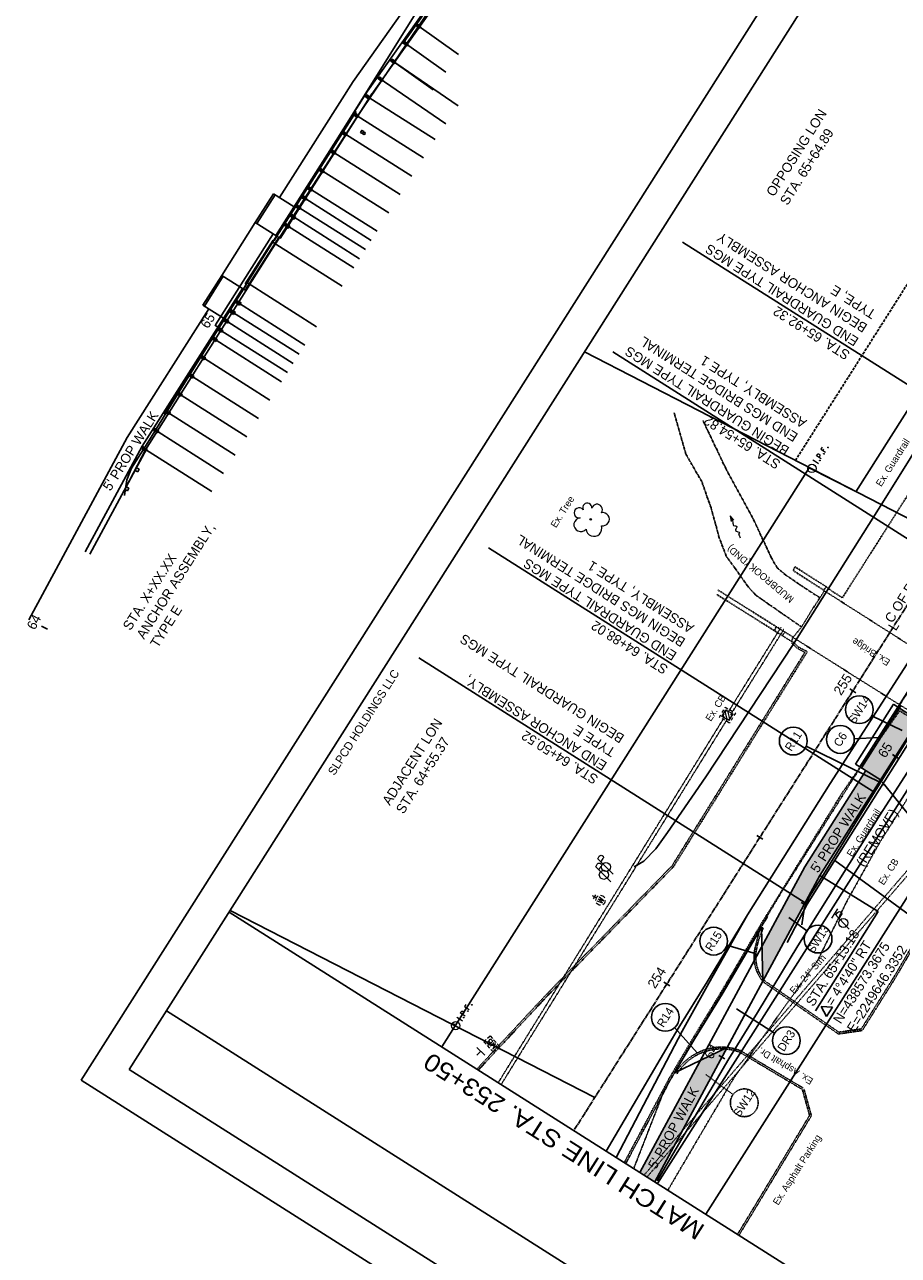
# Model space of a CAD drawing. Header units: feet. Extents: x 2249417 to 2250170, y 438279 to 439089.
# Tile 2 of 10: x 2249417 to 2249669, y 438464 to 438818. Entities that reach past the tile are written whole.
import ezdxf
from ezdxf import colors
from ezdxf.entities.mleader import LeaderData, LeaderLine
from ezdxf.enums import TextEntityAlignment as Align
from ezdxf.math import Vec2, Vec3

# ---------------------------------------------------------------- set-up
doc = ezdxf.new("R2010")
doc.units = ezdxf.units.FT
doc.header["$MEASUREMENT"] = 0
for name, pattern in [('bhiddenpr', [0.1875, 0.125, -0.0625]), ('CL', [2, 0.3, -0.15, 1.4, -0.15]), ('DGN Style 3', [0.19312, 0.137943, -0.055177]), ('esmtgenex', [1.1, 0.8, -0.3]), ('grltpr', [0]), ('grrtex', [0]), ('OhDOT_USTN1', [0.055, 0.014, -0.041]), ('OhDOT_USTN2', [0.11, 0.069, -0.041]), ('OhDOT_USTN3', [0.22, 0.165, -0.055]), ('OhDOT_USTN5', [0.11, 0.055, -0.055]), ('REDO_Drainage01', [1.6, 0.85, -0.75]), ('rowex', [0]), ('rowpr', [0]), ('stream', [1.4, 0.7, -0.1, 0.1, -0.1, 0.1, -0.1, 0.1, -0.1]), ('waterex', [0])]:
    doc.linetypes.add(name, pattern=pattern)
doc.layers.add('0_Mview', color=7, linetype='Continuous', plot=False)
for name, color, linetype in [('5PPBLDG-HAT', 253, 'Continuous'), ('BR_P_Brg_Pad_Hidden', 4, 'bhiddenpr'), ('BR_X_SV_Pier', 230, 'OhDOT_USTN3'), ('DR_X_Cells', 151, 'OhDOT_USTN2'), ('DR_X_Flow_Arrow', 151, 'Continuous'), ('DR_X_Storm_Sewer', 151, 'OhDOT_USTN5'), ('DV_X_Property_Line', 7, 'Continuous'), ('GE_P_CL', 7, 'CL'), ('GE_P_CL_Text', 7, 'Continuous'), ('HY_X_Water_Edge', 133, 'stream'), ('PM_X_Edge_Line', 2, 'Continuous'), ('PV_P_Construction_Limits', 203, 'DGN Style 3'), ('PV_P_Curb', 120, 'Continuous'), ('PV_P_Drive', 230, 'Continuous'), ('PV_P_EOP', 7, 'Continuous'), ('PV_P_Saw_Cut_Line', 62, 'Continuous'), ('PV_P_Walk', 231, 'Continuous'), ('PV_X_Curb', 120, 'OhDOT_USTN1'), ('PV_X_EOP', 7, 'OhDOT_USTN3'), ('PV_X_Parking_Lot', 7, 'OhDOT_USTN5'), ('PV_X_Text', 7, 'Continuous'), ('RD_P_Concrete_Barrier', 9, 'Continuous'), ('RD_P_GR_Lt', 95, 'grltpr'), ('RD_X_Cells', 7, 'Continuous'), ('RD_X_GR_Rt', 95, 'grrtex'), ('RD_X_Wall', 120, 'OhDOT_USTN1'), ('RW_P_Fee_RW', 203, 'rowpr'), ('RW_X_Esmt_General', 6, 'esmtgenex'), ('RW_X_Fee_RW', 6, 'rowex'), ('SG_X_Foundation', 61, 'OhDOT_USTN1'), ('SH_Border', 7, 'Continuous'), ('SN_X_Public', 3, 'Continuous'), ('SV_X_Mon_Cells_Found', 7, 'Continuous'), ('TX_P_20', 7, 'Continuous'), ('TX_X_20', 7, 'Continuous'), ('UT_X_Electric_Cells', 1, 'Continuous'), ('UT_X_Misc_Cells', 7, 'Continuous'), ('UT_X_Water', 133, 'waterex'), ('UT_X_Water_Cells', 133, 'Continuous'), ('VG_X_Cells', 3, 'Continuous'), ('XS_P_Finished_Grade', 3, 'Continuous')]:
    doc.layers.add(name, color=color, linetype=linetype)
doc.styles.add('Font 70-Main Title', font='txt', dxfattribs={"height": 0.25})
doc.styles.add('Slanted-Normal', font='font31.shx', dxfattribs={"height": 0.14})
doc.styles.get("Standard").update_dxf_attribs({"font": 'arial.ttf'})
doc.styles.add('Straight-Normal', font='font30.shx', dxfattribs={"height": 0.14})

# ---------------------------------------------------------------- blocks, each defined once
blk = doc.blocks.new('CB22B-X')
at = {"layer": 'Defpoints', "color": 20, "linetype": 'REDO_Drainage01', "lineweight": 0}
blk.add_lwpolyline([(-1, 1), (1, 1), (1, -1), (-1, -1), (-1, 1)], close=True, dxfattribs=at)
at = {"layer": 'DR_X_Cells', "color": 151, "linetype": 'Continuous', "lineweight": 0}
for p, q in [((-1.15, -0.61), (0.61, 1.15)), ((-1.15, 0.52), (-0.52, 1.15)), ((-0.55, -1.15), (1.15, 0.55)), ((0.58, -1.15), (1.15, -0.58))]:
    blk.add_line(p, q, dxfattribs=at)
at = {"layer": 'DR_X_Cells', "color": 151, "linetype": 'REDO_Drainage01', "lineweight": 0}
blk.add_lwpolyline([(-1.67, 1.67), (1.67, 1.67), (1.67, -1.67), (-1.67, -1.67), (-1.67, 1.67)], close=True, dxfattribs=at)
at = {"layer": 'DR_X_Cells', "color": 151, "linetype": 'Continuous', "lineweight": 0, "flags": 128}
blk.add_lwpolyline([(-1.15, 1.15), (1.15, 1.15), (1.15, -1.15), (-1.15, -1.15), (-1.15, 1.15)], close=True, dxfattribs=at)
blk = doc.blocks.new('TREE')
at = {"layer": 'VG_X_Cells', "color": 3, "linetype": 'Continuous', "lineweight": 0}
blk.add_circle((0, 0), 0.012, dxfattribs=at)
for centre, radius, start, end in [((-0.049, 0.168), 0.0658, 354.0047, 205.9741), ((0.091, 0.141), 0.0776, 323.83, 165.0376), ((-0.143, -0.077), 0.0987, 96.1722, 320.5737), ((-0.165, 0.093), 0.0735, 39.0625, 279.5412), ((0.173, 0.002), 0.0957, 259.1453, 101.4596), ((0.047, -0.13), 0.114, 184.9476, 19.4572)]:
    blk.add_arc(centre, radius, start, end, dxfattribs=at)
blk = doc.blocks.new('PP')
at = {"layer": 'UT_X_Electric_Cells', "color": 1, "linetype": 'Continuous', "lineweight": 0}
for p, q in [((0.043, 0.16), (-0.037, -0.14)), ((0.026, 0.096), (0.085, 0.096)), ((0.043, 0.16), (0.085, 0.16))]:
    blk.add_line(p, q, dxfattribs=at)
blk.add_circle((0, 0), 0.065, dxfattribs=at)
at = {"layer": 'UT_X_Electric_Cells', "color": 1, "linetype": 'Continuous', "lineweight": 0, "extrusion": (0, 0, -1)}
blk.add_arc((-0.086, 0.128), 0.0319, 88.8767, 271.1233, dxfattribs=at)
blk = doc.blocks.new('WGV')
at = {"layer": 'UT_X_Water_Cells', "color": 133, "linetype": 'Continuous', "lineweight": 0}
for p, q in [((0.032, 0.102), (-0.032, 0.102)), ((0, 0.07), (0, 0.134))]:
    blk.add_line(p, q, dxfattribs=at)
at = {"layer": 'UT_X_Water_Cells', "color": 133, "linetype": 'Continuous', "lineweight": 0, "flags": 128}
blk.add_lwpolyline([(-0.032, 0.041), (-0.016, -0.045), (0, 0.041), (0.016, -0.045), (0.032, 0.041)], dxfattribs=at)
at = {"layer": 'UT_X_Water_Cells', "color": 133, "linetype": 'Continuous', "lineweight": 0, "extrusion": (0, 0, -1)}
blk.add_arc((0, 0), 0.07, 330.0184, 29.9816, dxfattribs=at)
at = {"layer": 'UT_X_Water_Cells', "color": 133, "linetype": 'Continuous', "lineweight": 0}
for start, end in [(60.0184, 120.0157), (330.0184, 29.9816), (239.9843, 299.9816)]:
    blk.add_arc((0, 0), 0.07, start, end, dxfattribs=at)
blk = doc.blocks.new('TPW')
at = {"layer": 'UT_X_Misc_Cells', "color": 30, "linetype": 'Continuous', "lineweight": 0}
for p, q in [((0.128, 0.18), (-0.032, 0.18)), ((0.048, 0.18), (-0.032, -0.12)), ((0.023, 0.086), (0.083, 0.086)), ((0.04, 0.15), (0.083, 0.15))]:
    blk.add_line(p, q, dxfattribs=at)
blk.add_circle((0, 0), 0.065, dxfattribs=at)
at = {"layer": 'UT_X_Misc_Cells', "color": 30, "linetype": 'Continuous', "lineweight": 0, "extrusion": (0, 0, -1)}
blk.add_arc((-0.083, 0.118), 0.0319, 88.8767, 271.1233, dxfattribs=at)
blk = doc.blocks.new('SGN1P')
at = {"layer": 'SN_X_Public', "color": 3, "linetype": 'Continuous', "lineweight": 0}
for p, q in [((0, 0), (-0.08, 0)), ((0, 0.08), (0, -0.08))]:
    blk.add_line(p, q, dxfattribs=at)
blk = doc.blocks.new('MB')
at = {"layer": 'RD_X_Cells', "color": 230, "linetype": 'Continuous', "lineweight": 0}
for p, q in [((-0.026, 0.061), (0.025, 0.061)), ((-0.026, -0.061), (0.025, -0.061))]:
    blk.add_line(p, q, dxfattribs=at)
at = {"layer": 'RD_X_Cells', "color": 230, "linetype": 'Continuous', "lineweight": 0, "flags": 128}
for points in [[(-0.1, 0.013), (-0.1, 0.061), (-0.051, 0.061)], [(-0.065, -0.04), (-0.065, 0.04), (-0.036, -0.04), (-0.008, 0.04), (-0.008, -0.04)], [(0.051, 0.003), (0.054, 0.007), (0.056, 0.009), (0.057, 0.01), (0.058, 0.012), (0.059, 0.014), (0.06, 0.016), (0.061, 0.02), (0.061, 0.022), (0.061, 0.025), (0.061, 0.029), (0.059, 0.032), (0.057, 0.034), (0.054, 0.037), (0.052, 0.038), (0.05, 0.039), (0.047, 0.04), (0.016, 0.04), (0.016, -0.04), (0.051, -0.04), (0.055, -0.037), (0.059, -0.034), (0.062, -0.029), (0.064, -0.024), (0.065, -0.018), (0.065, -0.014), (0.064, -0.01), (0.061, -0.005), (0.058, -0.001), (0.051, 0.003), (0.016, 0.003)], [(0.05, 0.061), (0.1, 0.061), (0.1, 0.013)], [(-0.051, -0.061), (-0.1, -0.061), (-0.1, -0.013)], [(0.1, -0.013), (0.1, -0.061), (0.05, -0.061)]]:
    blk.add_lwpolyline(points, dxfattribs=at)
blk = doc.blocks.new('IPF')
at = {"layer": 'SV_X_Mon_Cells_Found', "color": 7, "linetype": 'Continuous', "lineweight": 0, "flags": 128}
for points in [[(0.101, 0.04), (0.118, 0.04)], [(0.11, -0.04), (0.11, 0.04)], [(0.188, -0.04), (0.188, 0.04), (0.214, 0.04), (0.217, 0.039), (0.221, 0.038), (0.223, 0.037), (0.224, 0.036), (0.226, 0.032), (0.228, 0.029), (0.229, 0.024), (0.229, 0.017), (0.229, 0.014), (0.227, 0.01), (0.225, 0.006), (0.223, 0.004), (0.221, 0.003), (0.219, 0.002), (0.214, 0.001), (0.188, 0.001)], [(0.338, 0.04), (0.3, 0.04), (0.3, -0.04)], [(0.3, 0.001), (0.327, 0.001)], [(0.101, -0.04), (0.118, -0.04)], [(0.157, -0.029), (0.16, -0.029), (0.162, -0.031), (0.164, -0.033), (0.164, -0.036), (0.162, -0.039), (0.16, -0.04), (0.157, -0.04), (0.156, -0.039), (0.154, -0.036), (0.154, -0.033), (0.156, -0.031), (0.157, -0.029)], [(0.27, -0.029), (0.273, -0.029), (0.274, -0.031), (0.276, -0.033), (0.276, -0.036), (0.274, -0.039), (0.273, -0.04), (0.27, -0.04), (0.268, -0.039), (0.267, -0.036), (0.267, -0.033), (0.268, -0.031), (0.27, -0.029)], [(0.377, -0.029), (0.38, -0.029), (0.382, -0.031), (0.383, -0.033), (0.383, -0.036), (0.382, -0.039), (0.38, -0.04), (0.377, -0.04), (0.376, -0.039), (0.374, -0.036), (0.374, -0.033), (0.376, -0.031), (0.377, -0.029)]]:
    blk.add_lwpolyline(points, dxfattribs=at)
at = {"layer": 'SV_X_Mon_Cells_Found', "color": 7, "linetype": 'Continuous', "lineweight": 0}
blk.add_circle((0, 0), 0.06, dxfattribs=at)
blk = doc.blocks.new('IPID')
at = {"layer": 'SV_X_Mon_Cells_Found', "color": 2, "linetype": 'Continuous', "lineweight": 0}
blk.add_line((0, 0.006), (0, -0.038), dxfattribs=at)
at = {"layer": 'SV_X_Mon_Cells_Found', "color": 2, "linetype": 'Continuous', "lineweight": 0, "flags": 128}
for points in [[(0.102, 0.04), (0.119, 0.04)], [(0.11, -0.04), (0.11, 0.04)], [(0.189, -0.04), (0.189, 0.04), (0.215, 0.04), (0.218, 0.039), (0.222, 0.038), (0.223, 0.037), (0.225, 0.036), (0.227, 0.032), (0.229, 0.029), (0.23, 0.024), (0.23, 0.017), (0.229, 0.014), (0.228, 0.01), (0.226, 0.006), (0.224, 0.004), (0.222, 0.003), (0.219, 0.002), (0.215, 0.001), (0.189, 0.001)], [(0.339, 0.04), (0.301, 0.04), (0.301, -0.04)], [(0.301, 0.001), (0.328, 0.001)], [(0.102, -0.04), (0.119, -0.04)], [(0.158, -0.029), (0.161, -0.029), (0.163, -0.031), (0.164, -0.033), (0.164, -0.036), (0.163, -0.039), (0.161, -0.04), (0.158, -0.04), (0.157, -0.039), (0.155, -0.036), (0.155, -0.033), (0.157, -0.031), (0.158, -0.029)], [(0.271, -0.029), (0.273, -0.029), (0.275, -0.031), (0.277, -0.033), (0.277, -0.036), (0.275, -0.039), (0.273, -0.04), (0.271, -0.04), (0.269, -0.039), (0.267, -0.036), (0.267, -0.033), (0.269, -0.031), (0.271, -0.029)], [(0.378, -0.029), (0.381, -0.029), (0.383, -0.031), (0.384, -0.033), (0.384, -0.036), (0.383, -0.039), (0.381, -0.04), (0.378, -0.04), (0.377, -0.039), (0.375, -0.036), (0.375, -0.033), (0.377, -0.031), (0.378, -0.029)]]:
    blk.add_lwpolyline(points, dxfattribs=at)
at = {"layer": 'SV_X_Mon_Cells_Found', "color": 2, "linetype": 'Continuous', "lineweight": 0}
for centre, radius in [((0, 0), 0.06), ((0, 0.033), 0.008)]:
    blk.add_circle(centre, radius, dxfattribs=at)
blk = doc.blocks.new('DFL-X')
at = {"layer": 'DR_X_Flow_Arrow', "color": 151, "linetype": 'Continuous', "lineweight": 0, "flags": 128}
blk.add_lwpolyline([(-0.08, -0.021), (0, 0), (-0.08, 0.021)], dxfattribs=at)
at = {"layer": 'DR_X_Flow_Arrow', "color": 151, "linetype": 'Continuous', "lineweight": 0}
blk.add_open_spline([(0, 0), (-0.028, 0), (-0.055, 0), (-0.083, 0), (-0.094, 0), (-0.105, 0.005), (-0.116, 0.008), (-0.123, 0.01), (-0.131, 0.013), (-0.137, 0.015), (-0.152, 0.02), (-0.165, -0.02), (-0.179, -0.022), (-0.195, -0.023), (-0.212, 0.018), (-0.228, 0.019), (-0.245, 0.021), (-0.266, -0.028), (-0.284, -0.022), (-0.29, -0.02), (-0.287, 0.001), (-0.295, 0.001), (-0.313, 0), (-0.332, 0), (-0.35, 0)], degree=3, knots=[0, 0, 0, 0, 0.203531, 0.203531, 0.203531, 0.286234, 0.286234, 0.286234, 0.340272, 0.340272, 0.340272, 0.477755, 0.477755, 0.477755, 0.633727, 0.633727, 0.633727, 0.804111, 0.804111, 0.804111, 0.865463, 0.865463, 0.865463, 1, 1, 1, 1], dxfattribs=at)

msp = doc.modelspace()

# ---------------------------------------------------------------- hatches: boundary and pattern name
at = {"layer": '5PPBLDG-HAT'}
h = msp.add_hatch(color=256, dxfattribs=at)
h.dxf.hatch_style = 1
h.paths.add_polyline_path([(2249669.338, 438620.814), (2249662.835, 438611.522), (2249658.316, 438604.395), (2249663.805, 438600.914), (2249674.572, 438617.892), (2249672.748, 438618.718)])
h.paths.add_polyline_path([(2249669.252, 438621.64), (2249662.835, 438611.522), (2249669.338, 438620.814), (2249672.748, 438618.718), (2249674.572, 438617.892), (2249674.741, 438618.159)])
h.paths.add_polyline_path([(2249665.385, 438605.833), (2249668.598, 438610.9), (2249665.051, 438613.149), (2249661.838, 438608.082)], flags=24)
h = msp.add_hatch(color=256, dxfattribs=at)
h.dxf.hatch_style = 1
h.paths.add_polyline_path([(2249659.582, 438603.592), (2249651.94, 438591.541), (2249656.162, 438588.863), (2249663.805, 438600.914)])
h.paths.add_polyline_path([(2249646.05, 438572.961), (2249662.034, 438598.164), (2249658.487, 438600.413), (2249642.504, 438575.21)], flags=9)
h = msp.add_hatch(color=256, dxfattribs=at)
h.dxf.hatch_style = 1
h.paths.add_polyline_path([(2249629.733, 438553.085), (2249629.922, 438543.762, 0.0107693), (2249630.196, 438543.399), (2249646.335, 438573.367), (2249656.162, 438588.863), (2249651.94, 438591.541), (2249642.017, 438575.895)])
h.paths.add_polyline_path([(2249646.05, 438572.961), (2249662.034, 438598.164), (2249658.487, 438600.413), (2249642.504, 438575.21)], flags=9)
h = msp.add_hatch(color=256, dxfattribs=at)
h.dxf.hatch_style = 1
h.paths.add_polyline_path([(2249596.616, 438486.545), (2249598.823, 438485.145), (2249604.483, 438495.655)])
h.paths.add_polyline_path([(2249595.763, 438487.087), (2249596.616, 438486.545), (2249604.483, 438495.655), (2249606.672, 438499.72)])
h.paths.add_polyline_path([(2249612, 438520.156), (2249594.59, 438487.83), (2249595.763, 438487.087), (2249606.672, 438499.72), (2249619.417, 438523.385, 0.010648), (2249618.779, 438523.43)])
h.paths.add_polyline_path([(2249599.501, 438487.661), (2249613.774, 438513.871), (2249610.085, 438515.88), (2249595.812, 438489.67)], flags=24)
h.paths.add_polyline_path([(2249615.628, 438519.091), (2249618.441, 438524.315), (2249614.743, 438526.306), (2249611.93, 438521.082)], flags=9)

# ---------------------------------------------------------------- linework, layer by layer
at = {"color": 1}
msp.add_line((2249472.371, 438731.995), (2249488.979, 438758.184), dxfattribs=at)
at = {"layer": '0_Mview'}
for p, q in [((2249648.296, 438532.78, 2169.17), (2249646.797, 438535.645, 2169.17)), ((2249650.027, 438535.51, 2169.17), (2249646.797, 438535.645, 2169.17)), ((2249648.296, 438532.78, 2169.17), (2249650.027, 438535.51, 2169.17))]:
    msp.add_line(p, q, dxfattribs=at)
at = {"layer": 'BR_P_Brg_Pad_Hidden', "elevation": 1082.425}
msp.add_lwpolyline([(2249638.393, 438642.11), (2249676.047, 438618.32), (2249677.483, 438620.591), (2249684.527, 438631.85), (2249647.65, 438655.385), (2249647.568, 438655.189), (2249645.938, 438652.703), (2249643.706, 438649.262), (2249641.127, 438645.017), (2249638.716, 438642.004)], dxfattribs=at)
at = {"layer": 'BR_X_SV_Pier'}
for points, elevation in [([(2249647.484, 438655.569), (2249638.693, 438661.216), (2249639.211, 438662.276), (2249648.245, 438656.534), (2249647.484, 438655.569)], 1083.178), ([(2249616.992, 438655.638), (2249633.839, 438645.044), (2249638.716, 438642.004), (2249638.151, 438640.839), (2249616.735, 438654.297)], 1081.503), ([(2249633.271, 438643.952), (2249633.839, 438645.044)], 1082.503), ([(2249635.594, 438642.551), (2249636.351, 438643.496)], 1083.046)]:
    msp.add_lwpolyline(points, dxfattribs=dict(at, elevation=elevation))
at = {"layer": 'DR_X_Cells'}
for points, elevation in [([(2249553.783, 438513.71), (2249618.93, 438619.035)], 1082.402), ([(2249554.627, 438513.174), (2249619.781, 438618.509)], 1082.402), ([(2249595.763, 438487.087), (2249671.827, 438575.168)], 1082.742), ([(2249596.616, 438486.545), (2249672.584, 438574.515)], 1082.742)]:
    msp.add_lwpolyline(points, dxfattribs=dict(at, elevation=elevation))
at = {"layer": 'DR_X_Storm_Sewer', "elevation": 1078.916}
for points in [[(2249619.89, 438620.293), (2249635.123, 438644.772)], [(2249620.739, 438619.765), (2249635.972, 438644.244)]]:
    msp.add_lwpolyline(points, dxfattribs=at)
at = {"layer": 'DV_X_Property_Line'}
for p, q in [((2249683.504, 438670.13, 1083.62), (2249578.642, 438724.174, 1083.62)), ((2249581.613, 438509.465, 1083.62), (2249476.613, 438563.292, 1083.62))]:
    msp.add_line(p, q, dxfattribs=at)
at = {"layer": 'GE_P_CL'}
msp.add_line((2249575.55, 438499.905), (2249819.928, 438885.246), dxfattribs=at)
at = {"layer": 'GE_P_CL_Text'}
for p, q in [((2249473.921, 438730.809), (2249472.232, 438731.88)), ((2249424.046, 438644.287), (2249422.285, 438645.235)), ((2249656.73, 438626.043), (2249655.041, 438627.115)), ((2249670.095, 438615.109), (2249661.326, 438619.389, 767.501)), ((2249663.806, 438600.133, -1871.943), (2249642.427, 438610.591)), ((2249663.289, 438613.172, 22.132), (2249656.285, 438612.786, 697.18)), ((2249668.934, 438607.134), (2249667.245, 438608.206)), ((2249629.951, 438583.819), (2249628.262, 438584.89)), ((2249650.694, 438577.717, -2645.255), (2249677.819, 438557.834)), ((2249642.768, 438564.634), (2249641.007, 438565.582)), ((2249637.448, 438561.242, -506.152), (2249642.638, 438557.437)), ((2249627.738, 438550.936, 102.381), (2249619.63, 438553.339, 767.501)), ((2249603.173, 438541.594), (2249601.484, 438542.665)), ((2249633.357, 438527.969, 1082.113), (2249622.361, 438534.942, 1082.113)), ((2249611.053, 438522.289), (2249604.556, 438529.57, 767.501)), ((2249619.06, 438520.612), (2249617.299, 438521.56)), ((2249576.395, 438499.369), (2249574.706, 438500.441))]:
    msp.add_line(p, q, dxfattribs=at)
at = {"layer": 'GE_P_CL_Text', "linetype": 'DGN Style 3'}
msp.add_line((2249613.519, 438516.057), (2249621.389, 438510.288), dxfattribs=at)
at = {"layer": 'GE_P_CL_Text'}
for centre in [(2249657.731, 438621.144, 1082.113), (2249638.724, 438612.103), (2249652.291, 438612.566, 1082.113), (2249615.795, 438554.475, 1082.113), (2249645.864, 438555.073, 314.612), (2249601.893, 438532.554, 1082.113), (2249636.735, 438525.827, 1082.113)]:
    msp.add_circle(centre, 4, dxfattribs=at)
at = {"layer": 'GE_P_CL_Text', "linetype": 'DGN Style 3'}
msp.add_circle((2249624.616, 438507.923, 1082.113), 4, dxfattribs=at)
at = {"layer": 'HY_X_Water_Edge'}
for points in [[(2249641.125, 438644.986), (2249634.91, 438649.243), (2249631.729, 438651.468), (2249627.807, 438654.222), (2249625.581, 438656.764), (2249621.977, 438661.849), (2249619.433, 438665.344), (2249617.419, 438670.641), (2249615.053, 438679.276), (2249612.378, 438686.848), (2249607.772, 438694.791), (2249604.429, 438706.669)], [(2249646.244, 438653.495), (2249640.286, 438657.339), (2249636.58, 438659.918), (2249634.124, 438661.956), (2249632.345, 438664.971), (2249627.606, 438675.29), (2249619.287, 438690.634), (2249612.675, 438704.516)]]:
    msp.add_lwpolyline(points, dxfattribs=at)
at = {"layer": 'PM_X_Edge_Line', "flags": 128}
for points, elevation in [([(2249584.871, 438493.994), (2249605.585, 438529.357), (2249613.893, 438542.802), (2249625.566, 438562.02), (2249649.312, 438599.904), (2249689.823, 438662.899), (2249714.331, 438700.948), (2249764.485, 438778.999)], 1083.101), ([(2249599.539, 438485.402), (2249620.152, 438520.592), (2249628.389, 438533.921), (2249640.034, 438553.093), (2249663.664, 438590.792), (2249704.121, 438653.704), (2249728.628, 438691.75), (2249778.787, 438769.809)], 1083.101), ([(2249587.708, 438492.195), (2249606.755, 438528.535), (2249614.42, 438542.334), (2249625.566, 438562.02)], 1082.978)]:
    msp.add_lwpolyline(points, dxfattribs=dict(at, elevation=elevation))
at = {"layer": 'PV_P_Construction_Limits'}
msp.add_lwpolyline([(2249592.793, 438488.97), (2249601.574, 438511.549), (2249629.171, 438558.268), (2249634.95, 438567.974), (2249635.595, 438569.034), (2249636.526, 438570.417), (2249766.029, 438775.746), (2249774.734, 438779.214), (2249783.597, 438780.953), (2249782.079, 438776.058), (2249773.054, 438761.827), (2249761.239, 438737.386), (2249741.762, 438709.291), (2249721.497, 438679.336), (2249696.193, 438639.437), (2249694.032, 438632.673), (2249679.219, 438610.736), (2249675.822, 438602.171), (2249663.589, 438582.881), (2249654.203, 438566.068), (2249645.804, 438549.032), (2249621.446, 438514.798), (2249602.607, 438482.746)], dxfattribs=at)
at = {"layer": 'PV_P_Curb'}
for p, q in [((2249484.287, 438761.159), (2249489.545, 438769.45)), ((2249474.647, 438745.958), (2249469.194, 438737.36)), ((2249669.66, 438622.284), (2249658.316, 438604.395))]:
    msp.add_line(p, q, dxfattribs=at)
at = {"layer": 'PV_P_Drive'}
for p, q in [((2249530.316, 438818.38), (2249542.32, 438809.867)), ((2249526.7, 438813.282), (2249538.705, 438804.769)), ((2249527.506, 438812.301), (2249527.348, 438813.231)), ((2249523.085, 438808.184), (2249535.089, 438799.671))]:
    msp.add_line(p, q, dxfattribs=at)
msp.add_lwpolyline([(2249526.611, 438813.344), (2249533.842, 438823.54), (2249534.268, 438824.142, -1)], format="xyb", dxfattribs=at)
at = {"layer": 'PV_P_Drive', "elevation": 1082.113}
msp.add_lwpolyline([(2249604.547, 438516.558), (2249619.674, 438523.862), (2249629.939, 438542.922), (2249629.624, 438558.479), (2249618.227, 438539.248), (2249610.412, 438526.448)], close=True, dxfattribs=at)
msp.add_lwpolyline([(2249619.674, 438523.862), (2249629.939, 438542.922)], dxfattribs=at)
at = {"layer": 'PV_P_EOP'}
for p, q in [((2249483.865, 438761.427), (2249489.123, 438769.718)), ((2249474.225, 438746.226), (2249468.771, 438737.627)), ((2249668.83, 438621.908), (2249657.893, 438604.663))]:
    msp.add_line(p, q, dxfattribs=at)
at = {"layer": 'PV_P_Saw_Cut_Line'}
for p, q in [((2249667.563, 438622.711), (2249656.627, 438605.466)), ((2249667.563, 438622.711), (2249668.83, 438621.908)), ((2249656.627, 438605.466), (2249657.893, 438604.663))]:
    msp.add_line(p, q, dxfattribs=at)
at = {"layer": 'PV_P_Walk'}
for p, q in [((2249551.966, 438858.416), (2249512.024, 438802.094)), ((2249556.119, 438855.629), (2249516.178, 438799.31)), ((2249557.343, 438854.762), (2249517.402, 438798.442)), ((2249490.812, 438768.647), (2249512.024, 438802.094)), ((2249489.776, 438757.678), (2249516.178, 438799.31)), ((2249491.043, 438756.875), (2249517.445, 438798.506)), ((2249495.034, 438765.969), (2249489.123, 438769.718)), ((2249474.225, 438746.226), (2249483.865, 438761.427)), ((2249490.093, 438757.477), (2249483.865, 438761.427)), ((2249480.453, 438742.276), (2249474.225, 438746.226)), ((2249480.136, 438742.477), (2249451.322, 438697.042)), ((2249470.46, 438736.556), (2249447.004, 438699.57)), ((2249474.683, 438733.878), (2249468.771, 438737.627)), ((2249418.695, 438647.005, 1082.916), (2249447.004, 438699.57, 1082.916)), ((2249668.83, 438621.908), (2249678.47, 438637.108)), ((2249675.058, 438617.958), (2249668.83, 438621.908)), ((2249674.741, 438618.159), (2249646.335, 438573.367)), ((2249659.582, 438603.592), (2249642.017, 438575.895)), ((2249663.805, 438600.914), (2249657.893, 438604.663)), ((2249613.709, 438523.33, 1082.916), (2249642.017, 438575.895, 1082.916)), ((2249594.59, 438487.83, 1082.916), (2249613.709, 438523.33, 1082.916))]:
    msp.add_line(p, q, dxfattribs=at)
at = {"layer": 'PV_P_Walk', "elevation": 1082.916}
for points in [[(2249434.925, 438666.597), (2249451.322, 438697.042)], [(2249436.246, 438665.885), (2249452.642, 438696.331)], [(2249629.939, 438542.922), (2249646.335, 438573.367)], [(2249598.823, 438485.145), (2249629.939, 438542.922)]]:
    msp.add_lwpolyline(points, dxfattribs=at)
at = {"layer": 'PV_X_Curb'}
for points, elevation in [([(2249547.62, 438517.618), (2249567.174, 438538.64), (2249603.856, 438576.237), (2249642.051, 438637.651), (2249639.965, 438638.741), (2249638.309, 438640.325), (2249638.112, 438640.34)], 1083.133), ([(2249689.453, 438580.757), (2249685.768, 438574.04), (2249677.054, 438560.203), (2249667.732, 438544.21), (2249658.294, 438529.204), (2249651.835, 438528.259), (2249630.415, 438543.106)], 1081.157), ([(2249590.505, 438490.421), (2249603.634, 438515.019), (2249610.412, 438526.448), (2249618.227, 438539.248), (2249629.855, 438559.088), (2249631.445, 438561.616)], 1082.916), ([(2249641.328, 438511.747), (2249623.239, 438522.53)], 1081.476), ([(2249641.328, 438511.747), (2249643.406, 438504.277), (2249636.09, 438492.201), (2249627.024, 438477.193), (2249622.663, 438470.027)], 1082.151)]:
    msp.add_lwpolyline(points, dxfattribs=dict(at, elevation=elevation))
for centre, radius, start, end in [((2249648.798, 438548.77, 1083.753), 20.916, 153.30651, 170.54), ((2249638.477, 438549.945, 1082.637), 10.556, 167.62423, 220.9749), ((2249618.044, 438508.426, 1082.113), 15.022, 69.4411, 148.92146)]:
    msp.add_arc(centre, radius, start, end, dxfattribs=at)
at = {"layer": 'PV_X_EOP'}
for points, elevation in [([(2249648.245, 438656.534), (2249650.157, 438655.075), (2249652.872, 438653.399), (2249692.607, 438715.797), (2249718.144, 438755.489), (2249744.024, 438796.341), (2249769.24, 438836.243), (2249797.604, 438880.879)], 1083.178), ([(2249548.049, 438517.346), (2249567.536, 438538.295), (2249604.252, 438575.927), (2249642.761, 438637.845), (2249640.259, 438639.151), (2249638.525, 438640.81), (2249638.151, 438640.839)], 1083.133), ([(2249590.081, 438490.69), (2249603.198, 438515.264), (2249609.984, 438526.706), (2249617.798, 438539.505), (2249629.428, 438559.347), (2249631.021, 438561.88), (2249652.876, 438597.29), (2249669.338, 438620.814), (2249672.748, 438618.718), (2249675.419, 438617.508), (2249676.047, 438618.32)], 1082.916)]:
    msp.add_lwpolyline(points, dxfattribs=dict(at, elevation=elevation))
at = {"layer": 'PV_X_Parking_Lot'}
for points, elevation in [([(2249699.695, 438572.224), (2249689.61, 438580.004), (2249686.199, 438573.786), (2249677.482, 438559.944), (2249668.159, 438543.951), (2249658.595, 438528.743), (2249651.712, 438527.735), (2249630.13, 438542.695)], 1081.157), ([(2249630.112, 438558.165), (2249629.624, 438558.479)], 1083.195), ([(2249641.584, 438512.177), (2249623.495, 438522.959)], 1081.476), ([(2249641.81, 438511.881), (2249643.946, 438504.203), (2249636.518, 438491.942), (2249627.451, 438476.934), (2249623.086, 438469.759)], 1082.151)]:
    msp.add_lwpolyline(points, dxfattribs=dict(at, elevation=elevation))
for centre, radius, start, end in [((2249692.408, 438538.112, 1082.637), 66.269, 163.28158, 167.62423), ((2249638.477, 438549.945, 1082.637), 11.056, 167.62423, 220.9749), ((2249618.044, 438508.426, 1082.113), 15.522, 69.4411, 148.92146)]:
    msp.add_arc(centre, radius, start, end, dxfattribs=at)
at = {"layer": 'PV_X_Text'}
for p, q in [((2249718.516, 438685.005), (2249606.838, 438755.83)), ((2249697.447, 438653.962), (2249586.754, 438724.162)), ((2249661.676, 438597.556), (2249550.983, 438667.756)), ((2249642.125, 438565.55), (2249530.899, 438636.088)), ((2249646.335, 438573.367, 1082.916), (2249663.201, 438563.004, 1082.916)), ((2249663.201, 438563.004, 2165.831), (2249645.081, 438534.432, 2165.831))]:
    msp.add_line(p, q, dxfattribs=at)
at = {"layer": 'RD_P_Concrete_Barrier'}
for p, q in [((2249522.795, 438808.361), (2249542.247, 438795.069)), ((2249519.269, 438803.201), (2249538.72, 438789.909)), ((2249515.752, 438797.938), (2249535.648, 438785.32)), ((2249490.093, 438757.477), (2249512.919, 438793.469)), ((2249512.402, 438792.655), (2249532.298, 438780.038)), ((2249509.052, 438787.373), (2249528.948, 438774.755)), ((2249505.702, 438782.091), (2249525.598, 438769.473)), ((2249502.355, 438776.813), (2249522.251, 438764.195)), ((2249499.008, 438771.535), (2249518.904, 438758.917)), ((2249495.661, 438766.257), (2249515.557, 438753.639)), ((2249497.334, 438768.896), (2249517.23, 438756.278)), ((2249493.987, 438763.618), (2249513.883, 438751)), ((2249492.313, 438760.978), (2249512.209, 438748.361)), ((2249480.939, 438743.744), (2249488.973, 438756.411)), ((2249480.981, 438741.942), (2249490.621, 438757.143)), ((2249481.121, 438741.852), (2249490.762, 438757.053)), ((2249488.966, 438755.7), (2249508.862, 438743.083)), ((2249488.973, 438756.411), (2249489.29, 438756.211)), ((2249489.29, 438756.211), (2249490.093, 438757.477)), ((2249490.093, 438757.477), (2249490.762, 438757.053)), ((2249480.453, 438742.276), (2249457.627, 438706.284)), ((2249480.453, 438742.276), (2249481.256, 438743.543)), ((2249480.453, 438742.276), (2249481.121, 438741.852)), ((2249480.939, 438743.744), (2249481.256, 438743.543)), ((2249481.58, 438744.053), (2249501.476, 438731.436)), ((2249478.232, 438738.775), (2249498.128, 438726.158)), ((2249476.559, 438736.136), (2249496.455, 438723.519)), ((2249473.211, 438730.858), (2249493.107, 438718.24)), ((2249474.885, 438733.497), (2249494.781, 438720.88)), ((2249471.538, 438728.219), (2249491.434, 438715.601)), ((2249468.191, 438722.941), (2249488.086, 438710.323)), ((2249464.843, 438717.663), (2249484.739, 438705.045)), ((2249461.496, 438712.385), (2249481.392, 438699.767)), ((2249458.149, 438707.107), (2249478.045, 438694.489)), ((2249454.801, 438701.829), (2249474.697, 438689.211)), ((2249451.454, 438696.551), (2249471.35, 438683.933))]:
    msp.add_line(p, q, dxfattribs=at)
for points in [[(2249530.963, 438818.329), (2249530.577, 438817.785), (2249530.034, 438818.17), (2249530.419, 438818.714)], [(2249531.507, 438817.943), (2249531.121, 438817.399), (2249530.577, 438817.785), (2249530.963, 438818.329)], [(2249527.348, 438813.231), (2249526.962, 438812.687), (2249526.418, 438813.072), (2249526.804, 438813.616)], [(2249527.891, 438812.845), (2249527.506, 438812.301), (2249526.962, 438812.687), (2249527.348, 438813.231)], [(2249523.821, 438808.07), (2249523.436, 438807.526), (2249522.892, 438807.912), (2249523.278, 438808.456)], [(2249520.205, 438802.971), (2249519.82, 438802.428), (2249519.276, 438802.813), (2249519.662, 438803.357)], [(2249516.494, 438797.862), (2249516.137, 438797.299), (2249515.574, 438797.656), (2249515.931, 438798.219)], [(2249513.144, 438792.58), (2249512.787, 438792.017), (2249512.224, 438792.374), (2249512.581, 438792.937)], [(2249509.794, 438787.298), (2249509.437, 438786.735), (2249508.874, 438787.092), (2249509.231, 438787.655)], [(2249515.078, 438787.628), (2249514.721, 438787.065), (2249514.158, 438787.422), (2249514.515, 438787.985)], [(2249506.444, 438782.015), (2249506.087, 438781.452), (2249505.524, 438781.809), (2249505.881, 438782.372)], [(2249507.007, 438781.658), (2249506.65, 438781.095), (2249506.087, 438781.452), (2249506.444, 438782.015)], [(2249503.097, 438776.737), (2249502.74, 438776.174), (2249502.177, 438776.531), (2249502.534, 438777.094)], [(2249503.66, 438776.38), (2249503.303, 438775.817), (2249502.74, 438776.174), (2249503.097, 438776.737)], [(2249499.749, 438771.459), (2249499.392, 438770.896), (2249498.829, 438771.253), (2249499.186, 438771.816)], [(2249500.312, 438771.102), (2249499.955, 438770.539), (2249499.392, 438770.896), (2249499.749, 438771.459)], [(2249496.402, 438766.181), (2249496.045, 438765.618), (2249495.482, 438765.975), (2249495.839, 438766.538)], [(2249496.965, 438765.824), (2249496.608, 438765.261), (2249496.045, 438765.618), (2249496.402, 438766.181)], [(2249498.097, 438768.853), (2249497.74, 438768.29), (2249497.177, 438768.647), (2249497.534, 438769.21)], [(2249498.66, 438768.496), (2249498.303, 438767.933), (2249497.74, 438768.29), (2249498.097, 438768.853)], [(2249494.728, 438763.542), (2249494.371, 438762.979), (2249493.808, 438763.336), (2249494.165, 438763.899)], [(2249495.477, 438763.166), (2249495.031, 438762.462), (2249494.327, 438762.909), (2249494.773, 438763.612)], [(2249493.055, 438760.903), (2249492.698, 438760.34), (2249492.135, 438760.697), (2249492.492, 438761.26)], [(2249493.803, 438760.527), (2249493.357, 438759.823), (2249492.653, 438760.27), (2249493.099, 438760.973)], [(2249478.617, 438738.137), (2249478.974, 438738.7), (2249478.411, 438739.057), (2249478.054, 438738.494)], [(2249479.276, 438737.62), (2249479.722, 438738.324), (2249479.019, 438738.77), (2249478.572, 438738.066)], [(2249476.943, 438735.498), (2249477.3, 438736.061), (2249476.737, 438736.418), (2249476.38, 438735.855)], [(2249477.602, 438734.981), (2249478.049, 438735.685), (2249477.345, 438736.131), (2249476.899, 438735.427)], [(2249473.575, 438730.187), (2249473.932, 438730.75), (2249473.369, 438731.107), (2249473.012, 438730.544)], [(2249474.138, 438729.83), (2249474.495, 438730.393), (2249473.932, 438730.75), (2249473.575, 438730.187)], [(2249475.27, 438732.859), (2249475.627, 438733.422), (2249475.064, 438733.779), (2249474.707, 438733.216)], [(2249475.833, 438732.502), (2249476.19, 438733.065), (2249475.627, 438733.422), (2249475.27, 438732.859)], [(2249471.922, 438727.581), (2249472.279, 438728.144), (2249471.716, 438728.501), (2249471.359, 438727.938)], [(2249472.485, 438727.224), (2249472.842, 438727.787), (2249472.279, 438728.144), (2249471.922, 438727.581)], [(2249468.575, 438722.303), (2249468.932, 438722.866), (2249468.369, 438723.223), (2249468.012, 438722.66)], [(2249469.138, 438721.946), (2249469.495, 438722.509), (2249468.932, 438722.866), (2249468.575, 438722.303)], [(2249465.228, 438717.024), (2249465.585, 438717.587), (2249465.022, 438717.945), (2249464.665, 438717.382)], [(2249465.791, 438716.667), (2249466.148, 438717.23), (2249465.585, 438717.587), (2249465.228, 438717.024)], [(2249461.88, 438711.746), (2249462.237, 438712.309), (2249461.674, 438712.666), (2249461.317, 438712.103)], [(2249462.443, 438711.389), (2249462.8, 438711.952), (2249462.237, 438712.309), (2249461.88, 438711.746)], [(2249458.89, 438707.031), (2249458.533, 438706.468), (2249457.97, 438706.825), (2249458.327, 438707.388)], [(2249455.54, 438701.749), (2249455.183, 438701.186), (2249454.62, 438701.543), (2249454.977, 438702.106)], [(2249452.19, 438696.467), (2249451.833, 438695.904), (2249451.27, 438696.261), (2249451.627, 438696.824)]]:
    msp.add_lwpolyline(points, close=True, dxfattribs=at)
at = {"layer": 'RD_P_Concrete_Barrier', "elevation": -9.847}
for points in [[(2249450.001, 438689.669), (2249450.396, 438690.403), (2249449.663, 438690.798), (2249449.267, 438690.064)], [(2249447.038, 438684.166), (2249447.433, 438684.9), (2249446.699, 438685.295), (2249446.304, 438684.561)]]:
    msp.add_lwpolyline(points, close=True, dxfattribs=at)
at = {"layer": 'RD_P_Concrete_Barrier'}
for centre in [(2249523.901, 438807.606), (2249520.285, 438802.507), (2249516.597, 438797.402), (2249513.247, 438792.12), (2249515.181, 438787.168), (2249509.897, 438786.838), (2249458.993, 438706.571), (2249455.643, 438701.289), (2249452.293, 438696.007)]:
    msp.add_circle(centre, 0.333, dxfattribs=at)
at = {"layer": 'RD_P_GR_Lt'}
for points in [[(2249534.386, 438823.155), (2249513.247, 438792.12), (2249489.635, 438755.276)], [(2249482.248, 438743.629), (2249452.293, 438696.007), (2249446.514, 438684.952)], [(2249676.05, 438618.044), (2249642.753, 438565.152), (2249636.974, 438554.097)]]:
    msp.add_lwpolyline(points, dxfattribs=at)
at = {"layer": 'RD_X_GR_Rt'}
for points, elevation in [([(2249446.216, 438682.861), (2249446.859, 438687.367), (2249448.2, 438690.728), (2249452.917, 438698.104), (2249464.68, 438717.236), (2249531.504, 438824.013)], 1082.888), ([(2249691.528, 438724.394), (2249690.554, 438722.602), (2249688.289, 438719.043), (2249664.428, 438680.72), (2249638.732, 438639.921), (2249613.571, 438601.763), (2249602.484, 438585.811), (2249599.182, 438581.078), (2249595.709, 438577.494), (2249592.887, 438575.863)], 1082.281), ([(2249641.229, 438559.186), (2249641.873, 438563.693), (2249643.214, 438567.053), (2249647.93, 438574.429), (2249659.694, 438593.561), (2249726.518, 438700.338)], 1082.888)]:
    msp.add_lwpolyline(points, dxfattribs=dict(at, elevation=elevation))
at = {"layer": 'RW_P_Fee_RW'}
msp.add_line((2249643.344, 438690.827, 1083.62), (2249656.734, 438683.933, 1083.62), dxfattribs=at)
at = {"layer": 'RW_X_Esmt_General'}
msp.add_line((2249639.328, 438692.897, 1083.62), (2249769.748, 438898.545, 1083.62), dxfattribs=at)
at = {"layer": 'RW_X_Fee_RW'}
for p, q in [((2249656.731, 438683.928, 1083.62), (2249786.215, 438888.102, 1083.62)), ((2249541.399, 438530.077, 1083.62), (2249643.344, 438690.827, 1083.62)), ((2249613.552, 438475.805), (2249693.111, 438601.254)), ((2249537.548, 438524.006, 1083.62), (2249541.399, 438530.077, 1083.62))]:
    msp.add_line(p, q, dxfattribs=at)
at = {"layer": 'SH_Border'}
for p, q in [((2249797.962, 439088.675), (2249433.777, 438514.42)), ((2249801.052, 439074.875), (2249447.578, 438517.509)), ((2249458.289, 438534.399), (2249812.976, 438309.461)), ((2249433.777, 438514.42), (2249805.354, 438278.771)), ((2249447.578, 438517.509), (2249802.265, 438292.571))]:
    msp.add_line(p, q, dxfattribs=at)
at = {"layer": 'SH_Border', "color": 7, "linetype": 'Continuous', "flags": 128}
msp.add_lwpolyline([(2249674.778, 438436.976), (2249476.322, 438562.834)], dxfattribs=at)
at = {"layer": 'UT_X_Water'}
msp.add_line((2249599.618, 438484.641), (2249843.996, 438869.982), dxfattribs=at)
at = {"layer": 'XS_P_Finished_Grade', "color": 1}
msp.add_lwpolyline([(2249668.089, 438607.67), (2249667.498, 438608.045)], dxfattribs=at)

# ---------------------------------------------------------------- block references
at = {"color": 1, "xscale": 20, "yscale": 20, "zscale": 20, "rotation": 114.9553002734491}
msp.add_blockref('DFL-X', (2249620.525, 438677.004), dxfattribs=at)
at = {"layer": 'DR_X_Cells', "rotation": 59.99999999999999}
msp.add_blockref('CB22B-X', (2249619.764, 438619.573, 1081.421), dxfattribs=at)
at = {"layer": 'RD_X_Wall', "xscale": 20, "yscale": 20, "zscale": 20}
for name, p, rotation in [('MB', (2249551.902, 438524.867, 1082.593), 132.6472478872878), ('SGN1P', (2249548.741, 438522.769, 1082.603), 45.95113639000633)]:
    msp.add_blockref(name, p, dxfattribs=dict(at, rotation=rotation))
at = {"layer": 'SG_X_Foundation', "color": 1, "xscale": 20, "yscale": 20, "zscale": 20, "rotation": 57.61767281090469}
msp.add_blockref('TPW', (2249653.124, 438559.724, 1082.056), dxfattribs=at)
at = {"layer": 'TX_X_20', "xscale": 20, "yscale": 20, "zscale": 20, "rotation": 57.63605666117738}
for name, p in [('IPF', (2249644.075, 438690.635, 1080.598)), ('IPID', (2249541.536, 438530.124, 1082.414))]:
    msp.add_blockref(name, p, dxfattribs=at)
at = {"layer": 'UT_X_Electric_Cells', "xscale": 20, "yscale": 20, "zscale": 20, "rotation": 59.99999999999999}
for p in [(2249584.774, 438575.834, 1082.088), (2249584.194, 438573.577, 1082.057)]:
    msp.add_blockref('PP', p, dxfattribs=at)
at = {"layer": 'UT_X_Water_Cells', "xscale": 20, "yscale": 20, "zscale": 20, "rotation": 59.99999999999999}
msp.add_blockref('WGV', (2249583.226, 438566.215, 1082.654), dxfattribs=at)
at = {"layer": 'VG_X_Cells', "xscale": 20, "yscale": 20, "zscale": 20}
msp.add_blockref('TREE', (2249580.404, 438675.96, 1084.236), dxfattribs=at)

# ---------------------------------------------------------------- texts
at = {"layer": 'GE_P_CL_Text', "style": 'Slanted-Normal'}
for s, insert, char_height, width, attachment_point, rotation in [('OPPOSING LON\\PSTA. 65+64.89', (2249630.76, 438770.184), 2.8, 57.4825, 1, 57.61767), ('65', (2249471.387, 438732.416, 1082.916), 2.8, 30.81744, 8, 57.61767), ('C OF R/W', (2249671.886, 438653.143), 2.8, 30.81744, 8, 57.61767), ('64', (2249421.405, 438645.709, 1082.916), 2.8, 30.81744, 8, 61.69545), ('L', (2249668.797, 438644.527), 2.8, 30.81744, 8, 57.61767), ('\\pxqc;SLPCD HOLDINGS LLC', (2249490.616, 438581.257), 2.4, 87.36758, 1, 57.61767), ('255', (2249654.196, 438627.65), 2.8, 30.81744, 8, 57.61767), ('SW14', (2249657.731, 438621.144, 1082.113), 2.4, 57.4825, 5, 57.61767), ('ADJACENT LON\\PSTA. 64+55.37', (2249520.218, 438594.886), 2.8, 57.4825, 1, 57.61767), ('R11', (2249638.724, 438612.103), 2.4, 57.4825, 5, 57.61767), ('C6', (2249652.291, 438612.566, 1082.113), 2.4, 57.4825, 5, 57.61767), ('65', (2249666.4, 438608.741), 2.8, 30.81744, 8, 57.61767), ('R15', (2249615.795, 438554.475, 1082.113), 2.4, 57.4825, 5, 57.61767), ('SW13', (2249645.864, 438555.073, 314.612), 2.4, 57.4825, 5, 57.61767), ('254', (2249600.64, 438543.201), 2.8, 30.81744, 8, 57.61767), ('R14', (2249601.893, 438532.554, 1082.113), 2.4, 57.4825, 5, 57.61767), ('DR3', (2249636.735, 438525.827, 1082.113), 2.4, 57.4825, 5, 57.61767), ('64', (2249616.418, 438522.034), 2.8, 30.81744, 8, 61.69545), ('\\pxqc;JEFFREY W EITGER SR & CATHERINE M TTEESREVOCABLE TRUST', (2249665.45, 438447.533), 2.4, 87.36758, 1, 57.61767), ('SW12', (2249624.616, 438507.923, 1082.113), 2.4, 57.4825, 5, 57.61767)]:
    msp.add_mtext(s, dxfattribs=dict(at, insert=insert, char_height=char_height, width=width, attachment_point=attachment_point, rotation=rotation))
at = {"layer": 'PV_X_Text', "attachment_point": 1}
for s, insert, char_height, width, rotation, style in [('STA. 65+92.32\\PEND GUARDRAIL TYPE MGS\\PBEGIN ANCHOR ASSEMBLY\\PTYPE, E', (2249653.795, 438721.697), 2.8, 92.08026, 147.61767, 'Slanted-Normal'), ('STA. 65+54.82 \\PBEGIN GUARDRAIL TYPE MGS\\PEND MGS BRIDGE TERMINAL ASSEMBLY, TYPE 1', (2249633.832, 438690.219), 2.8, 59.09592, 147.61767, 'Slanted-Normal'), ("5' PROP WALK", (2249439.78, 438685.421), 2.8, 725.59682, 57.61767, 'Slanted-Normal'), ('Ex. Guardrail', (2249662.344, 438686.286), 2, 725.59682, 57.61767, 'Straight-Normal'), ('STA. X+XX.XX\\PANCHOR ASSEMBLY, \\PTYPE E', (2249445.539, 438645.225), 2.8, 725.59682, 57.61767, 'Slanted-Normal'), ('STA. 64+88.02\\PEND GUARDRAIL TYPE MGS\\PBEGIN MGS BRIDGE TERMINAL ASSEMBLY, TYPE 1', (2249601.419, 438631.15), 2.8, 72.06858, 147.61767, 'Slanted-Normal'), ('MUDBROOK (DND)', (2249637.815, 438651.721, -1074.416), 2, 725.59682, 139.90036, 'Straight-Normal'), ('STA. 64+50.52\\PEND ANCHOR ASSEMBLY,\\PTYPE E\\PBEGIN GUARDRAIL TYPE MGS', (2249581.337, 438599.484), 2.8, 78.82134, 147.61767, 'Slanted-Normal'), ('Ex. Bridge', (2249665.748, 438633.626), 2, 725.59682, 147.61767, 'Straight-Normal'), ('Ex. CB', (2249613.297, 438618.664, 1086.254), 2, 725.59682, 57.61767, 'Straight-Normal'), ("5' PROP WALK", (2249643.47, 438575.426), 2.8, 725.59682, 57.61767, 'Slanted-Normal'), ('Ex. Guardrail', (2249653.97, 438579.655, 1086.254), 2, 725.59682, 57.61767, 'Straight-Normal'), ('(REMOVE)', (2249656.647, 438577.149), 2.8, 725.59682, 57.61767, 'Slanted-Normal'), ('Ex. CB', (2249663.058, 438571.506, 1086.254), 2, 725.59682, 57.61767, 'Straight-Normal'), ('STA. 65+13.18\\P   = 4%%D4\'40" RT\\PN=438573.3675\\PE=2249646.3352 ', (2249642.135, 438536.948, 2169.17), 2.8, 725.59682, 57.61767, 'Slanted-Normal'), ('\\pxt8;Ex. 24" Stm', (2249637.503, 438540.397, 1086.254), 2, 725.59682, 48.4338, 'Straight-Normal'), ('Ex. Asphalt Dr.', (2249643.608, 438512.998, 1086.254), 2, 725.59682, 148.56501, 'Straight-Normal'), ("5' PROP WALK", (2249596.762, 438489.95), 2.8, 725.59682, 61.42935, 'Slanted-Normal'), ('Ex. Asphalt Parking', (2249632.691, 438479.331, 1086.254), 2, 725.59682, 57.61767, 'Straight-Normal')]:
    msp.add_mtext(s, dxfattribs=dict(at, insert=insert, char_height=char_height, width=width, rotation=rotation, style=style))
at = {"layer": 'SH_Border', "color": 7, "style": 'Font 70-Main Title', "width": 1.15}
msp.add_text('MATCH LINE STA. 253+50', height=5, rotation=147.61767, dxfattribs=at).set_placement((2249574.018, 438497.489), align=Align.CENTER)
at = {"layer": 'TX_X_20', "insert": (2249568.72, 438674.414, 1082.93), "char_height": 2, "width": 68.19995, "attachment_point": 1, "rotation": 57.63606, "style": 'Straight-Normal'}
msp.add_mtext('Ex. Tree', dxfattribs=at)

# ---------------------------------------------------------------- leaders
at = {"layer": 'TX_P_20'}
ml = msp.add_multileader_mtext('Standard', dxfattribs=at)
ml.set_content('', color=256)
ml.set_leader_properties()
ml.build(insert=Vec2(0, 0))
ml.multileader.update_dxf_attribs({"dogleg_length": 2.2, "arrow_head_size": 2, "scale": 20})
ctx = ml.context
ctx.base_point, ctx.scale, ctx.char_height, ctx.arrow_head_size, ctx.landing_gap_size, ctx.plane_origin, ctx.plane_x_axis, ctx.plane_y_axis = Vec3(2249673.114, 438523.039), 20, 2, 2, 1.8, Vec3(2249619.486, 438582.875), Vec3(-0.5355663, -0.8444932), Vec3(0.8444932, -0.5355663)
notes = []
notes.append((ctx, [(1, (1, 1, 0), (2249696.679, 438560.197), (-0.5355663, -0.8444932), 44, [(0, [(2249663.805, 438600.914)], 0, [])])]))
ctx.mtext.insert, ctx.mtext.text_direction, ctx.mtext.rotation, ctx.mtext.flow_direction = Vec3(2249672.994, 438520.984), Vec3(-0.5355663, -0.8444932), 3.1415927, 5
for ctx, leaders in notes:
    for number, flags, end, landing, length, lines in leaders:
        leader = LeaderData()
        leader.index, (leader.has_last_leader_line, leader.has_dogleg_vector, leader.attachment_direction) = number, flags
        leader.last_leader_point, leader.dogleg_vector, leader.dogleg_length = Vec3(end), Vec3(landing), length
        for number, points, colour, breaks in lines:
            line = LeaderLine()
            line.index, line.vertices, line.color, line.breaks = number, Vec3.list(points), colors.encode_raw_color(colour), breaks
            leader.lines.append(line)
        ctx.leaders.append(leader)

doc.saveas('drawing.dxf')
